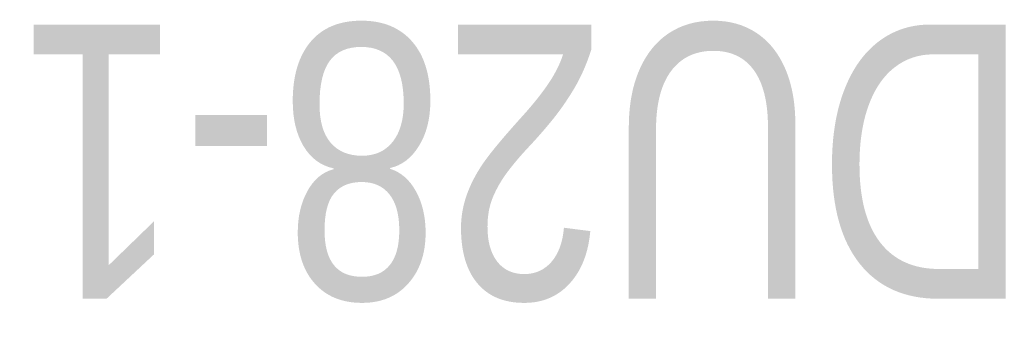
# Model space of a CAD drawing. Header units: millimetres. Extents: x -258 to 890, y -69 to 356.
# Tile 1 of 12: x -258 to -6, y 278 to 356. Entities that reach past the tile are written whole.
import ezdxf
from ezdxf.enums import TextEntityAlignment as Align

# ---------------------------------------------------------------- set-up
doc = ezdxf.new("R2018")
doc.units = ezdxf.units.MM
doc.layers.add('Обозначение (ГОСТ)', color=7, linetype='Continuous', lineweight=25)
doc.layers.add('Эскизная геометрия (ГОСТ)', color=7, linetype='Continuous', lineweight=50)
doc.styles.get("Standard").update_dxf_attribs({"font": 'GOST Common Italic.ttf'})

# ---------------------------------------------------------------- blocks, each defined once
blk = doc.blocks.new('ГОСТ - Доп. графы 3')
at = {"layer": 'Эскизная геометрия (ГОСТ)'}
for p, q in [((0, 0), (70, 0)), ((70, 0), (70, -14)), ((70, -14), (0, -14))]:
    blk.add_line(p, q, dxfattribs=at)
at = {"layer": 'Обозначение (ГОСТ)', "lineweight": 30, "width": 0.8}
blk.add_attdef('ОБОЗНАЧЕНИЕ', text='', height=5, rotation=180, dxfattribs=at).set_placement((34.94, -6.97), align=Align.MIDDLE_CENTER)

msp = doc.modelspace()

# ---------------------------------------------------------------- block references
ref = msp.add_blockref('ГОСТ - Доп. графы 3', (20, 292))
lines = msp.add_mtext('\\W0.8000;HDU28-1 ', dxfattribs={"layer": 'Обозначение (ГОСТ)', "insert": (54.9421, 285.0324), "char_height": 70.124838, "attachment_point": 1, "rotation": 180})
ref.add_attrib('ОБОЗНАЧЕНИЕ', '', (54.9421, 285.0324)).embed_mtext(lines)

doc.saveas('drawing.dxf')
